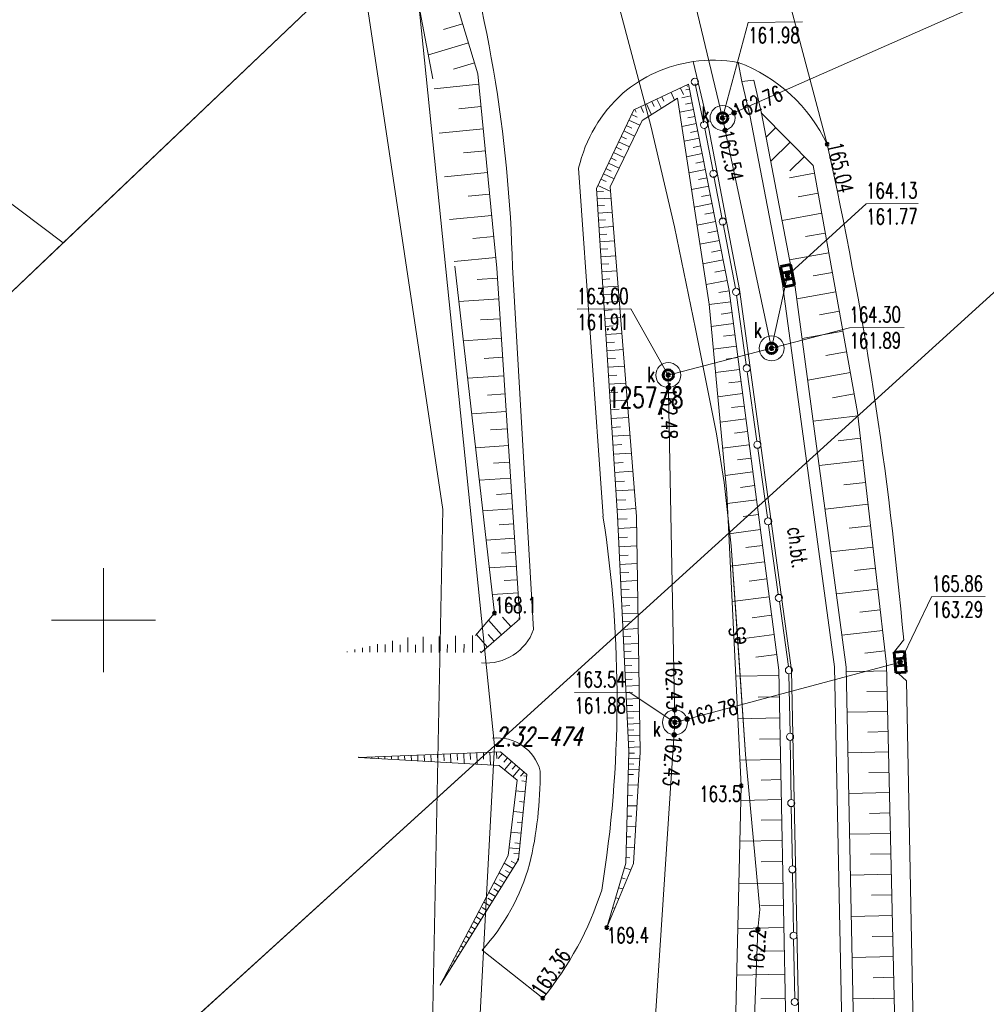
# Model space of a CAD drawing. Header units: metres. Extents: x 7582703 to 7587334, y 6019078 to 6022350.
# Tile 8 of 88: x 7585346 to 7585392, y 6019582 to 6019629. Entities that reach past the tile are written whole.
import ezdxf
from ezdxf.enums import TextEntityAlignment as Align

# ---------------------------------------------------------------- set-up
doc = ezdxf.new("R2010")
doc.units = ezdxf.units.M
doc.header["$MEASUREMENT"] = 0
doc.linetypes.add('EGDE', pattern=[0])
doc.layers.get('0').update_dxf_attribs({"color": 250, "linetype": 'CONTINUOUS', "lineweight": 100})
doc.layers.add('Dzialki', color=7, linetype='EGDE', lineweight=60)
doc.styles.get("Standard").update_dxf_attribs({"font": 'Simplex.SHX', "width": 0.75})

# ---------------------------------------------------------------- blocks, each defined once
blk = doc.blocks.new('1_OTRN')
at = {"linetype": 'Continuous'}
blk.add_circle((0, 0), 0.045, dxfattribs=at)
blk = doc.blocks.new('1_OTRS')
at = {"linetype": 'Continuous'}
blk.add_circle((0, 0), 0.045, dxfattribs=at)
blk = doc.blocks.new('4_SUPS')
at = {"linetype": 'Continuous'}
blk.add_circle((0, 0), 0.0625, dxfattribs=at)
blk = doc.blocks.new('4_SUKK')
at = {"linetype": 'Continuous'}
for p, q in [((-0.5, -0.25), (-0.5, 0.25)), ((-0.5, 0.25), (0.5, 0.25)), ((-0.175, 0.25), (-0.175, -0.25)), ((0.175, 0.25), (0.175, -0.25)), ((0.5, 0.25), (0.5, -0.25)), ((0.5, -0.25), (-0.5, -0.25))]:
    blk.add_line(p, q, dxfattribs=at)
blk = doc.blocks.new('4_SUPW')
at = {"linetype": 'Continuous'}
blk.add_circle((0, 0), 0.25, dxfattribs=at)

msp = doc.modelspace()

# ---------------------------------------------------------------- linework, layer by layer
at = {"layer": 'Dzialki', "lineweight": 9}
for p, q in [((7585306.85, 6019649.13), (7585348.07, 6019618.16)), ((7585366.33, 6019605.326), (7585360.187, 6019646.24)), ((7585379.785, 6019624.165), (7585420.768, 6019642.283)), ((7585368.009, 6019626.28), (7585365.13, 6019635.84)), ((7585384.815, 6019622.901), (7585381.473, 6019635.578)), ((7585384.815, 6019622.901), (7585381.473, 6019635.578)), ((7585377.187, 6019635.007), (7585379.785, 6019624.165)), ((7585364.187, 6019634.773), (7585365.85, 6019626.045)), ((7585364.73, 6019634.01), (7585316.18, 6019587.83)), ((7585348.07, 6019618.16), (7585364.73, 6019634.01)), ((7585364.73, 6019634.01), (7585368.81, 6019593.95)), ((7585364.73, 6019634.01), (7585368.81, 6019593.95)), ((7585376.328, 6019623.78), (7585374.261, 6019631.586)), ((7585374.261, 6019631.586), (7585376.328, 6019623.78)), ((7585367.281, 6019628.696), (7585366.366, 6019628.42)), ((7585379.785, 6019624.165), (7585381.019, 6019628.762)), ((7585381.019, 6019628.762), (7585383.625, 6019628.781)), ((7585367.557, 6019627.78), (7585365.63, 6019627.2)), ((7585368.81, 6019593.95), (7585405.78, 6019627.53)), ((7585367.847, 6019626.817), (7585366.833, 6019626.511)), ((7585378.365, 6019626.875), (7585379.066, 6019623.97)), ((7585380.713, 6019625.912), (7585380.536, 6019626.841)), ((7585368.926, 6019616.936), (7585368.009, 6019626.28)), ((7585368.058, 6019625.784), (7585365.906, 6019625.573)), ((7585375.512, 6019624.554), (7585378.153, 6019625.783)), ((7585377.761, 6019625.601), (7585377.902, 6019625.298)), ((7585378.199, 6019625.553), (7585378.018, 6019625.517)), ((7585378.064, 6019625.742), (7585378.096, 6019625.672)), ((7585378.153, 6019625.783), (7585380.105, 6019615.857)), ((7585378.474, 6019625.805), (7585378.875, 6019623.935)), ((7585380.713, 6019625.912), (7585381.292, 6019625.986)), ((7585381.094, 6019624.305), (7585380.713, 6019625.912)), ((7585381.094, 6019624.305), (7585380.713, 6019625.912)), ((7585381.292, 6019625.986), (7585381.654, 6019624.399)), ((7585377.618, 6019625.11), (7585375.916, 6019624.037)), ((7585376.627, 6019625.073), (7585376.839, 6019624.619)), ((7585376.855, 6019625.179), (7585376.954, 6019624.966)), ((7585377.308, 6019625.39), (7585377.479, 6019625.022)), ((7585379.14, 6019615.2), (7585377.618, 6019625.11)), ((7585378.263, 6019625.225), (7585377.826, 6019625.14)), ((7585368.163, 6019624.708), (7585367.097, 6019624.603)), ((7585375.563, 6019624.578), (7585375.629, 6019624.436)), ((7585375.848, 6019624.711), (7585375.977, 6019624.434)), ((7585376.125, 6019624.84), (7585376.366, 6019624.321)), ((7585376.384, 6019624.96), (7585376.497, 6019624.718)), ((7585378.392, 6019624.57), (7585377.721, 6019624.438)), ((7585378.327, 6019624.898), (7585377.999, 6019624.833)), ((7585373.719, 6019620.771), (7585375.512, 6019624.554)), ((7585375.405, 6019624.328), (7585375.682, 6019624.196)), ((7585378.458, 6019624.234), (7585378.116, 6019624.167)), ((7585379.785, 6019624.165), (7585382.145, 6019613.081)), ((7585382.538, 6019616.804), (7585381.094, 6019624.305)), ((7585382.538, 6019616.804), (7585381.094, 6019624.305)), ((7585381.654, 6019624.399), (7585383.088, 6019616.938)), ((7585384.142, 6019621.876), (7585381.654, 6019624.399)), ((7585383.088, 6019616.938), (7585381.654, 6019624.399)), ((7585368.268, 6019623.642), (7585366.156, 6019623.435)), ((7585375.916, 6019624.037), (7585374.379, 6019620.856)), ((7585375.155, 6019623.801), (7585375.418, 6019623.676)), ((7585375.279, 6019624.064), (7585375.808, 6019623.813)), ((7585377.473, 6019618.928), (7585376.328, 6019623.78)), ((7585378.525, 6019623.892), (7585377.826, 6019623.754)), ((7585378.929, 6019623.662), (7585379.327, 6019621.589)), ((7585379.066, 6019623.97), (7585380.595, 6019615.91)), ((7585382.342, 6019623.701), (7585381.876, 6019623.241)), ((7585374.907, 6019623.277), (7585375.168, 6019623.154)), ((7585375.031, 6019623.538), (7585375.555, 6019623.29)), ((7585378.664, 6019623.186), (7585377.936, 6019623.042)), ((7585378.594, 6019623.542), (7585378.237, 6019623.472)), ((7585374.661, 6019622.758), (7585374.92, 6019622.635)), ((7585374.784, 6019623.017), (7585375.304, 6019622.771)), ((7585378.736, 6019622.821), (7585378.364, 6019622.748)), ((7585383.03, 6019623.003), (7585382.099, 6019622.084)), ((7585368.372, 6019622.586), (7585367.325, 6019622.483)), ((7585374.417, 6019622.243), (7585374.674, 6019622.121)), ((7585374.538, 6019622.5), (7585375.055, 6019622.255)), ((7585378.809, 6019622.449), (7585378.05, 6019622.3)), ((7585383.719, 6019622.305), (7585383.021, 6019621.617)), ((7585372.862, 6019621.755), (7585374.033, 6019605.002)), ((7585374.174, 6019621.731), (7585374.429, 6019621.61)), ((7585374.295, 6019621.987), (7585374.808, 6019621.744)), ((7585378.883, 6019622.07), (7585378.496, 6019621.993)), ((7585386.278, 6019610.001), (7585384.142, 6019621.876)), ((7585368.474, 6019621.54), (7585366.402, 6019621.337)), ((7585374.054, 6019621.477), (7585374.562, 6019621.236)), ((7585378.96, 6019621.682), (7585378.168, 6019621.526)), ((7585379.038, 6019621.286), (7585378.634, 6019621.207)), ((7585379.369, 6019621.366), (7585379.766, 6019619.293)), ((7585384.209, 6019621.505), (7585383.008, 6019621.289)), ((7585373.791, 6019620.922), (7585374.376, 6019620.645)), ((7585373.934, 6019621.224), (7585374.187, 6019621.104)), ((7585374.379, 6019620.856), (7585375.643, 6019604.994)), ((7585379.117, 6019620.882), (7585378.292, 6019620.72)), ((7585368.576, 6019620.504), (7585367.549, 6019620.403)), ((7585374.723, 6019605.017), (7585373.719, 6019620.771)), ((7585373.73, 6019620.605), (7585374.062, 6019620.627)), ((7585373.751, 6019620.27), (7585374.422, 6019620.313)), ((7585379.198, 6019620.47), (7585378.777, 6019620.387)), ((7585384.382, 6019620.54), (7585383.422, 6019620.367)), ((7585373.773, 6019619.932), (7585374.111, 6019619.953)), ((7585379.281, 6019620.049), (7585378.421, 6019619.88)), ((7585382.91, 6019616.577), (7585386.692, 6019620.038)), ((7585386.692, 6019620.038), (7585389.189, 6019620.056)), ((7585368.677, 6019619.477), (7585366.643, 6019619.277)), ((7585373.794, 6019619.591), (7585374.476, 6019619.634)), ((7585379.365, 6019619.619), (7585378.927, 6019619.533)), ((7585384.555, 6019619.579), (7585382.646, 6019619.236)), ((7585373.816, 6019619.247), (7585374.16, 6019619.269)), ((7585373.838, 6019618.901), (7585374.531, 6019618.945)), ((7585378.488, 6019614.025), (7585377.473, 6019618.928)), ((7585379.452, 6019619.18), (7585378.556, 6019619.004)), ((7585379.809, 6019619.07), (7585380.402, 6019615.976)), ((7585368.777, 6019618.46), (7585367.769, 6019618.361)), ((7585373.86, 6019618.552), (7585374.21, 6019618.574)), ((7585379.54, 6019618.732), (7585379.082, 6019618.642)), ((7585384.727, 6019618.625), (7585383.778, 6019618.454)), ((7585348.07, 6019618.16), (7585316.18, 6019587.83)), ((7585373.883, 6019618.2), (7585374.587, 6019618.245)), ((7585379.63, 6019618.275), (7585378.696, 6019618.091)), ((7585373.906, 6019617.845), (7585374.26, 6019617.868)), ((7585373.928, 6019617.488), (7585374.643, 6019617.533)), ((7585379.721, 6019617.808), (7585379.245, 6019617.714)), ((7585384.897, 6019617.676), (7585383.011, 6019617.337)), ((7585368.876, 6019617.452), (7585366.879, 6019617.256)), ((7585366.906, 6019617.031), (7585368.816, 6019600.344)), ((7585370.692, 6019599.547), (7585369.676, 6019616.991)), ((7585373.951, 6019617.127), (7585374.312, 6019617.15)), ((7585379.815, 6019617.331), (7585378.842, 6019617.14)), ((7585370.028, 6019600.073), (7585368.926, 6019616.936)), ((7585373.974, 6019616.764), (7585374.701, 6019616.81)), ((7585379.911, 6019616.844), (7585379.414, 6019616.747)), ((7585382.145, 6019613.081), (7585382.91, 6019616.577)), ((7585382.673, 6019616.175), (7585382.538, 6019616.804)), ((7585382.673, 6019616.175), (7585382.538, 6019616.804)), ((7585383.088, 6019616.938), (7585383.242, 6019616.269)), ((7585383.242, 6019616.269), (7585383.088, 6019616.938)), ((7585385.067, 6019616.733), (7585384.14, 6019616.566)), ((7585368.958, 6019616.453), (7585367.972, 6019616.388)), ((7585373.998, 6019616.398), (7585374.364, 6019616.421)), ((7585374.021, 6019616.029), (7585374.76, 6019616.076)), ((7585380.009, 6019616.348), (7585378.994, 6019616.148)), ((7585385.176, 6019597.752), (7585382.673, 6019616.175)), ((7585385.176, 6019597.752), (7585382.673, 6019616.175)), ((7585383.242, 6019616.269), (7585385.736, 6019597.746)), ((7585385.736, 6019597.746), (7585383.242, 6019616.269)), ((7585374.045, 6019615.657), (7585374.417, 6019615.68)), ((7585380.107, 6019615.84), (7585379.598, 6019615.774)), ((7585380.105, 6019615.857), (7585382.487, 6019597.592)), ((7585380.459, 6019615.631), (7585380.924, 6019612.304)), ((7585380.595, 6019615.91), (7585383.107, 6019597.597)), ((7585385.234, 6019615.805), (7585383.351, 6019615.467)), ((7585369.022, 6019615.467), (7585367.099, 6019615.341)), ((7585374.069, 6019615.281), (7585374.819, 6019615.329)), ((7585379.985, 6019606.115), (7585379.14, 6019615.2)), ((7585380.175, 6019615.318), (7585379.141, 6019615.183)), ((7585372.79, 6019614.959), (7585375.369, 6019614.977)), ((7585374.093, 6019614.903), (7585374.471, 6019614.927)), ((7585377.174, 6019611.795), (7585375.369, 6019614.977)), ((7585380.243, 6019614.801), (7585379.716, 6019614.732)), ((7585385.403, 6019614.864), (7585384.441, 6019614.69)), ((7585369.085, 6019614.505), (7585368.147, 6019614.444)), ((7585374.117, 6019614.522), (7585374.88, 6019614.571)), ((7585374.142, 6019614.138), (7585374.526, 6019614.162)), ((7585380.311, 6019614.274), (7585379.239, 6019614.135)), ((7585374.166, 6019613.751), (7585374.941, 6019613.8)), ((7585379.485, 6019608.962), (7585378.488, 6019614.025)), ((7585379.485, 6019608.962), (7585378.488, 6019614.025)), ((7585380.381, 6019613.738), (7585379.835, 6019613.667)), ((7585382.145, 6019613.081), (7585385.894, 6019614.072)), ((7585385.576, 6019613.901), (7585383.609, 6019613.547)), ((7585385.894, 6019614.072), (7585388.527, 6019614.091)), ((7585369.147, 6019613.567), (7585367.316, 6019613.447)), ((7585374.191, 6019613.36), (7585374.582, 6019613.385)), ((7585374.216, 6019612.967), (7585375.004, 6019613.017)), ((7585382.145, 6019613.081), (7585377.174, 6019611.795)), ((7585380.453, 6019613.192), (7585379.34, 6019613.047)), ((7585385.753, 6019612.917), (7585384.748, 6019612.736)), ((7585369.206, 6019612.652), (7585368.313, 6019612.593)), ((7585374.242, 6019612.57), (7585374.638, 6019612.595)), ((7585380.525, 6019612.636), (7585379.959, 6019612.562)), ((7585374.267, 6019612.17), (7585375.067, 6019612.221)), ((7585374.293, 6019611.767), (7585374.696, 6019611.792)), ((7585377.174, 6019611.795), (7585377.495, 6019595.086)), ((7585380.599, 6019612.069), (7585379.445, 6019611.919)), ((7585380.973, 6019611.947), (7585381.438, 6019608.62)), ((7585385.934, 6019611.912), (7585383.879, 6019611.542)), ((7585369.265, 6019611.759), (7585367.522, 6019611.645)), ((7585374.319, 6019611.36), (7585375.131, 6019611.412)), ((7585380.674, 6019611.492), (7585380.087, 6019611.416)), ((7585369.322, 6019610.888), (7585368.472, 6019610.832)), ((7585374.345, 6019610.951), (7585374.754, 6019610.977)), ((7585380.751, 6019610.905), (7585379.554, 6019610.749)), ((7585386.119, 6019610.884), (7585385.069, 6019610.695)), ((7585374.371, 6019610.538), (7585375.197, 6019610.591)), ((7585369.377, 6019610.038), (7585367.719, 6019609.929)), ((7585374.398, 6019610.122), (7585374.814, 6019610.148)), ((7585380.829, 6019610.306), (7585380.22, 6019610.227)), ((7585387.676, 6019597.87), (7585386.278, 6019610.001)), ((7585374.424, 6019609.702), (7585375.264, 6019609.756)), ((7585380.909, 6019609.697), (7585379.667, 6019609.535)), ((7585386.297, 6019609.832), (7585384.143, 6019609.584)), ((7585369.431, 6019609.208), (7585368.622, 6019609.156)), ((7585374.451, 6019609.279), (7585374.874, 6019609.306)), ((7585379.862, 6019606.624), (7585379.485, 6019608.962)), ((7585379.862, 6019606.624), (7585379.485, 6019608.962)), ((7585380.989, 6019609.076), (7585380.357, 6019608.994)), ((7585374.479, 6019608.853), (7585375.331, 6019608.907)), ((7585386.422, 6019608.755), (7585385.354, 6019608.632)), ((7585369.484, 6019608.399), (7585367.906, 6019608.296)), ((7585374.506, 6019608.423), (7585374.936, 6019608.451)), ((7585374.534, 6019607.99), (7585375.4, 6019608.045)), ((7585381.072, 6019608.444), (7585379.784, 6019608.276)), ((7585381.488, 6019608.262), (7585381.952, 6019604.936)), ((7585369.536, 6019607.61), (7585368.766, 6019607.56)), ((7585374.561, 6019607.553), (7585374.998, 6019607.581)), ((7585381.156, 6019607.8), (7585380.5, 6019607.715)), ((7585386.544, 6019607.688), (7585384.431, 6019607.444)), ((7585374.589, 6019607.113), (7585375.47, 6019607.169)), ((7585381.241, 6019607.144), (7585379.906, 6019606.97)), ((7585369.586, 6019606.84), (7585368.084, 6019606.742)), ((7585374.618, 6019606.669), (7585375.061, 6019606.698)), ((7585380.194, 6019603.586), (7585379.862, 6019606.624)), ((7585380.194, 6019603.586), (7585379.862, 6019606.624)), ((7585386.666, 6019606.631), (7585385.619, 6019606.51)), ((7585374.646, 6019606.222), (7585375.541, 6019606.279)), ((7585380.687, 6019592.029), (7585379.985, 6019606.115)), ((7585381.329, 6019606.477), (7585380.648, 6019606.388)), ((7585369.635, 6019606.089), (7585368.902, 6019606.041)), ((7585374.675, 6019605.771), (7585375.126, 6019605.8)), ((7585381.417, 6019605.797), (7585380.01, 6019605.613)), ((7585365.363, 6019557.775), (7585366.33, 6019605.326)), ((7585369.683, 6019605.356), (7585368.253, 6019605.263)), ((7585374.704, 6019605.317), (7585375.613, 6019605.375)), ((7585386.787, 6019605.584), (7585384.713, 6019605.345)), ((7585375.275, 6019593.68), (7585374.723, 6019605.017)), ((7585374.731, 6019604.86), (7585375.188, 6019604.882)), ((7585375.643, 6019604.994), (7585375.815, 6019593.654)), ((7585381.509, 6019605.093), (7585380.777, 6019604.998)), ((7585369.73, 6019604.641), (7585369.032, 6019604.595)), ((7585374.752, 6019604.411), (7585375.651, 6019604.454)), ((7585381.604, 6019604.362), (7585380.083, 6019604.163)), ((7585382.002, 6019604.578), (7585382.467, 6019601.252)), ((7585386.906, 6019604.547), (7585385.879, 6019604.429)), ((7585369.775, 6019603.943), (7585368.414, 6019603.855)), ((7585374.774, 6019603.969), (7585375.216, 6019603.99)), ((7585369.82, 6019603.263), (7585369.156, 6019603.22)), ((7585374.795, 6019603.534), (7585375.665, 6019603.576)), ((7585380.896, 6019593.541), (7585380.194, 6019603.586)), ((7585380.497, 6019599.248), (7585380.194, 6019603.586)), ((7585381.704, 6019603.601), (7585380.912, 6019603.498)), ((7585387.025, 6019603.52), (7585384.99, 6019603.286)), ((7585374.816, 6019603.106), (7585375.244, 6019603.127)), ((7585381.807, 6019602.81), (7585380.161, 6019602.595)), ((7585350, 6019597.5), (7585350, 6019602.5)), ((7585369.863, 6019602.599), (7585368.568, 6019602.514)), ((7585374.836, 6019602.686), (7585375.678, 6019602.727)), ((7585387.142, 6019602.503), (7585386.134, 6019602.387)), ((7585369.905, 6019601.951), (7585369.274, 6019601.91)), ((7585374.857, 6019602.272), (7585375.27, 6019602.292)), ((7585374.876, 6019601.865), (7585375.69, 6019601.905)), ((7585381.914, 6019601.987), (7585381.058, 6019601.875)), ((7585374.896, 6019601.465), (7585375.296, 6019601.485)), ((7585387.258, 6019601.496), (7585385.262, 6019601.266)), ((7585369.947, 6019601.319), (7585368.714, 6019601.239)), ((7585374.915, 6019601.072), (7585375.702, 6019601.11)), ((7585382.026, 6019601.131), (7585380.245, 6019600.898)), ((7585382.517, 6019600.894), (7585382.952, 6019597.774)), ((7585388.325, 6019597.985), (7585389.844, 6019601.127)), ((7585389.844, 6019601.127), (7585392.423, 6019601.146)), ((7585369.987, 6019600.703), (7585369.386, 6019600.663)), ((7585374.934, 6019600.684), (7585375.321, 6019600.703)), ((7585387.373, 6019600.498), (7585386.385, 6019600.384)), ((7585347.5, 6019600), (7585352.5, 6019600)), ((7585368.816, 6019600.344), (7585367.904, 6019599.267)), ((7585368.15, 6019598.439), (7585370.028, 6019600.073)), ((7585369.142, 6019599.301), (7585368.529, 6019600.005)), ((7585369.596, 6019599.696), (7585369.201, 6019600.151)), ((7585370.026, 6019600.101), (7585369.968, 6019600.097)), ((7585374.952, 6019600.304), (7585375.714, 6019600.341)), ((7585374.971, 6019599.929), (7585375.345, 6019599.948)), ((7585382.142, 6019600.24), (7585381.216, 6019600.12)), ((7585374.989, 6019599.561), (7585375.725, 6019599.597)), ((7585387.487, 6019599.51), (7585385.529, 6019599.284)), ((7585363.91, 6019598.46), (7585363.913, 6019599.008)), ((7585364.638, 6019598.456), (7585364.642, 6019599.176)), ((7585365.382, 6019598.453), (7585365.386, 6019599.202)), ((7585366.149, 6019598.449), (7585366.153, 6019599.222)), ((7585366.94, 6019598.445), (7585366.944, 6019599.242)), ((7585367.757, 6019598.441), (7585367.761, 6019599.263)), ((7585368.465, 6019598.713), (7585367.943, 6019599.313)), ((7585368.79, 6019598.995), (7585368.507, 6019599.32)), ((7585375.006, 6019599.199), (7585375.368, 6019599.217)), ((7585382.263, 6019599.315), (7585380.337, 6019599.063)), ((7585380.896, 6019593.541), (7585380.497, 6019599.248)), ((7585388.012, 6019598.432), (7585388.497, 6019599.036)), ((7585388.012, 6019598.432), (7585388.497, 6019599.036)), ((7585362.091, 6019598.469), (7585362.092, 6019598.588)), ((7585362.455, 6019598.467), (7585362.456, 6019598.672)), ((7585362.819, 6019598.465), (7585362.82, 6019598.756)), ((7585363.183, 6019598.464), (7585363.185, 6019598.84)), ((7585363.547, 6019598.462), (7585363.548, 6019598.826)), ((7585364.274, 6019598.458), (7585364.276, 6019598.822)), ((7585365.007, 6019598.454), (7585365.009, 6019598.823)), ((7585365.762, 6019598.451), (7585365.764, 6019598.831)), ((7585366.542, 6019598.447), (7585366.544, 6019598.839)), ((7585367.345, 6019598.443), (7585367.347, 6019598.848)), ((7585375.024, 6019598.843), (7585375.736, 6019598.877)), ((7585387.599, 6019598.531), (7585386.63, 6019598.42)), ((7585361.727, 6019598.471), (7585361.728, 6019598.503)), ((7585368.165, 6019598.452), (7585368.131, 6019598.49)), ((7585375.041, 6019598.492), (7585375.391, 6019598.51)), ((7585375.057, 6019598.148), (7585375.746, 6019598.181)), ((7585382.388, 6019598.352), (7585381.387, 6019598.221)), ((7585388.078, 6019597.603), (7585388.012, 6019598.432)), ((7585388.078, 6019597.603), (7585388.012, 6019598.432)), ((7585375.074, 6019597.809), (7585375.413, 6019597.826)), ((7585377.495, 6019595.086), (7585388.325, 6019597.985)), ((7585382.487, 6019597.592), (7585382.878, 6019578.164)), ((7585383.107, 6019597.597), (7585383.498, 6019578.128)), ((7585385.569, 6019577.943), (7585385.176, 6019597.752)), ((7585385.569, 6019577.943), (7585385.176, 6019597.752)), ((7585385.736, 6019597.746), (7585386.13, 6019577.877)), ((7585386.13, 6019577.877), (7585385.736, 6019597.746)), ((7585388.14, 6019577.871), (7585387.676, 6019597.87)), ((7585388.641, 6019597.077), (7585388.078, 6019597.603)), ((7585388.641, 6019597.077), (7585388.078, 6019597.603)), ((7585375.09, 6019597.476), (7585375.757, 6019597.508)), ((7585375.106, 6019597.148), (7585375.434, 6019597.164)), ((7585382.492, 6019597.348), (7585380.424, 6019597.307)), ((7585382.98, 6019597.426), (7585383.031, 6019594.546)), ((7585387.683, 6019597.56), (7585385.741, 6019597.515)), ((7585375.122, 6019596.826), (7585375.767, 6019596.857)), ((7585389.01, 6019577.848), (7585388.641, 6019597.077)), ((7585389.01, 6019577.848), (7585388.641, 6019597.077)), ((7585372.659, 6019596.515), (7585375.291, 6019596.534)), ((7585375.137, 6019596.508), (7585375.454, 6019596.524)), ((7585375.152, 6019596.197), (7585375.776, 6019596.227)), ((7585377.495, 6019595.086), (7585375.291, 6019596.534)), ((7585382.513, 6019596.314), (7585381.494, 6019596.294)), ((7585387.705, 6019596.589), (7585386.733, 6019596.566)), ((7585375.167, 6019595.89), (7585375.474, 6019595.905)), ((7585375.182, 6019595.588), (7585375.785, 6019595.618)), ((7585375.196, 6019595.291), (7585375.493, 6019595.306)), ((7585382.533, 6019595.296), (7585380.527, 6019595.255)), ((7585387.728, 6019595.616), (7585385.779, 6019595.571)), ((7585377.495, 6019595.086), (7585375.014, 6019557.795)), ((7585375.211, 6019595), (7585375.794, 6019595.028)), ((7585375.225, 6019594.713), (7585375.512, 6019594.727)), ((7585375.238, 6019594.43), (7585375.803, 6019594.458)), ((7585382.554, 6019594.292), (7585381.565, 6019594.272)), ((7585387.751, 6019594.642), (7585386.775, 6019594.619)), ((7585330.72, 6019559.38), (7585368.81, 6019593.95)), ((7585355.65, 6019582), (7585368.81, 6019593.95)), ((7585368.81, 6019593.95), (7585366.77, 6019555.59)), ((7585368.81, 6019593.95), (7585367.84, 6019575.78)), ((7585375.252, 6019594.153), (7585375.529, 6019594.166)), ((7585375.265, 6019593.88), (7585375.811, 6019593.906)), ((7585383.036, 6019594.236), (7585383.086, 6019591.356)), ((7585369.104, 6019593.665), (7585362.276, 6019593.396)), ((7585362.276, 6019593.396), (7585369.039, 6019593.015)), ((7585362.592, 6019593.408), (7585362.593, 6019593.378)), ((7585362.908, 6019593.421), (7585362.91, 6019593.36)), ((7585363.223, 6019593.433), (7585363.227, 6019593.342)), ((7585363.539, 6019593.446), (7585363.544, 6019593.325)), ((7585363.855, 6019593.458), (7585363.861, 6019593.307)), ((7585364.171, 6019593.471), (7585364.178, 6019593.289)), ((7585364.487, 6019593.483), (7585364.495, 6019593.271)), ((7585364.803, 6019593.496), (7585364.813, 6019593.253)), ((7585365.119, 6019593.508), (7585365.13, 6019593.235)), ((7585365.435, 6019593.521), (7585365.447, 6019593.217)), ((7585365.751, 6019593.533), (7585365.763, 6019593.217)), ((7585366.067, 6019593.546), (7585366.081, 6019593.182)), ((7585366.382, 6019593.558), (7585366.395, 6019593.242)), ((7585366.698, 6019593.57), (7585366.715, 6019593.146)), ((7585367.014, 6019593.583), (7585367.027, 6019593.267)), ((7585367.33, 6019593.595), (7585367.349, 6019593.11)), ((7585367.646, 6019593.608), (7585367.658, 6019593.292)), ((7585367.962, 6019593.62), (7585367.983, 6019593.074)), ((7585368.278, 6019593.633), (7585368.29, 6019593.317)), ((7585368.594, 6019593.645), (7585368.618, 6019593.039)), ((7585368.91, 6019593.658), (7585368.922, 6019593.342)), ((7585369.196, 6019593.586), (7585368.996, 6019593.353)), ((7585370.372, 6019592.574), (7585369.104, 6019593.665)), ((7585369.436, 6019593.38), (7585369.262, 6019593.178)), ((7585375.134, 6019588.308), (7585375.275, 6019593.68)), ((7585375.266, 6019593.346), (7585375.796, 6019593.332)), ((7585375.273, 6019593.61), (7585375.542, 6019593.603)), ((7585375.815, 6019593.654), (7585375.494, 6019588.291)), ((7585382.573, 6019593.304), (7585380.626, 6019593.265)), ((7585381.504, 6019586.964), (7585380.896, 6019593.541)), ((7585387.773, 6019593.666), (7585385.818, 6019593.621)), ((7585369.039, 6019593.015), (7585369.904, 6019592.301)), ((7585369.638, 6019593.206), (7585369.294, 6019592.805)), ((7585369.839, 6019593.033), (7585369.668, 6019592.835)), ((7585370.037, 6019592.863), (7585369.699, 6019592.47)), ((7585375.252, 6019592.829), (7585375.765, 6019592.815)), ((7585375.259, 6019593.085), (7585375.52, 6019593.078)), ((7585369.972, 6019588.481), (7585370.372, 6019592.574)), ((7585370.234, 6019592.694), (7585370.066, 6019592.499)), ((7585370.365, 6019592.501), (7585370.223, 6019592.515)), ((7585375.246, 6019592.577), (7585375.498, 6019592.57)), ((7585387.796, 6019592.689), (7585386.817, 6019592.666)), ((7585369.904, 6019592.301), (7585369.47, 6019588.678)), ((7585370.34, 6019592.245), (7585370.121, 6019592.266)), ((7585375.233, 6019592.077), (7585375.72, 6019592.064)), ((7585380.293, 6019575.935), (7585380.687, 6019592.029)), ((7585382.593, 6019592.33), (7585381.634, 6019592.311)), ((7585370.291, 6019591.747), (7585369.843, 6019591.791)), ((7585375.22, 6019591.577), (7585375.455, 6019591.571)), ((7585387.819, 6019591.709), (7585385.857, 6019591.664)), ((7585370.243, 6019591.249), (7585370.013, 6019591.272)), ((7585375.206, 6019591.077), (7585375.66, 6019591.066)), ((7585382.612, 6019591.371), (7585380.67, 6019591.332)), ((7585383.092, 6019591.046), (7585383.142, 6019588.166)), ((7585370.194, 6019590.752), (7585369.724, 6019590.798)), ((7585375.193, 6019590.578), (7585375.412, 6019590.572)), ((7585387.842, 6019590.728), (7585386.859, 6019590.706)), ((7585370.145, 6019590.254), (7585369.905, 6019590.278)), ((7585375.18, 6019590.078), (7585375.6, 6019590.067)), ((7585382.632, 6019590.4), (7585381.639, 6019590.38)), ((7585370.097, 6019589.756), (7585369.605, 6019589.805)), ((7585375.167, 6019589.578), (7585375.369, 6019589.573)), ((7585387.864, 6019589.746), (7585385.896, 6019589.7)), ((7585370.023, 6019589.008), (7585369.516, 6019589.057)), ((7585370.048, 6019589.259), (7585369.797, 6019589.283)), ((7585375.154, 6019589.078), (7585375.54, 6019589.068)), ((7585382.652, 6019589.407), (7585380.622, 6019589.366)), ((7585369.47, 6019588.678), (7585366.195, 6019582.443)), ((7585369.999, 6019588.754), (7585369.742, 6019588.779)), ((7585375.141, 6019588.578), (7585375.326, 6019588.573)), ((7585387.887, 6019588.761), (7585386.901, 6019588.739)), ((7585366.195, 6019582.443), (7585369.972, 6019588.481)), ((7585369.701, 6019588.048), (7585369.279, 6019588.312)), ((7585369.841, 6019588.272), (7585369.617, 6019588.411)), ((7585369.974, 6019588.498), (7585369.904, 6019588.504)), ((7585374.216, 6019585.212), (7585375.134, 6019588.308)), ((7585375.494, 6019588.291), (7585374.216, 6019585.212)), ((7585382.672, 6019588.392), (7585381.635, 6019588.371)), ((7585369.421, 6019587.601), (7585369.033, 6019587.844)), ((7585369.561, 6019587.824), (7585369.338, 6019587.964)), ((7585375.068, 6019588.088), (7585375.372, 6019587.998)), ((7585383.148, 6019587.856), (7585383.198, 6019584.976)), ((7585387.91, 6019587.775), (7585385.935, 6019587.73)), ((7585369.142, 6019587.154), (7585368.787, 6019587.376)), ((7585369.281, 6019587.377), (7585369.058, 6019587.517)), ((7585374.926, 6019587.609), (7585375.092, 6019587.559)), ((7585382.693, 6019587.355), (7585380.572, 6019587.312)), ((7585368.862, 6019586.706), (7585368.541, 6019586.907)), ((7585369.002, 6019586.93), (7585368.778, 6019587.07)), ((7585374.784, 6019587.129), (7585374.987, 6019587.069)), ((7585381.57, 6019586.085), (7585381.504, 6019586.964)), ((7585387.933, 6019586.788), (7585386.944, 6019586.765)), ((7585368.582, 6019586.259), (7585368.295, 6019586.439)), ((7585368.722, 6019586.483), (7585368.498, 6019586.623)), ((7585374.642, 6019586.65), (7585374.794, 6019586.605)), ((7585382.714, 6019586.294), (7585381.63, 6019586.272)), ((7585368.163, 6019585.589), (7585367.939, 6019585.728)), ((7585368.302, 6019585.812), (7585368.049, 6019585.971)), ((7585368.442, 6019586.036), (7585368.219, 6019586.176)), ((7585374.5, 6019586.17), (7585374.601, 6019586.14)), ((7585381.487, 6019585.124), (7585381.57, 6019586.085)), ((7585387.956, 6019585.798), (7585385.974, 6019585.752)), ((7585367.883, 6019585.141), (7585367.68, 6019585.269)), ((7585368.023, 6019585.365), (7585367.803, 6019585.503)), ((7585374.358, 6019585.691), (7585374.409, 6019585.676)), ((7585367.603, 6019584.694), (7585367.434, 6019584.8)), ((7585367.743, 6019584.918), (7585367.557, 6019585.034)), ((7585382.736, 6019585.21), (7585380.519, 6019585.165)), ((7585380.921, 6019570.759), (7585381.487, 6019585.124)), ((7585387.979, 6019584.807), (7585386.986, 6019584.784)), ((7585367.323, 6019584.247), (7585367.188, 6019584.332)), ((7585367.463, 6019584.471), (7585367.311, 6019584.566)), ((7585383.204, 6019584.666), (7585383.254, 6019581.786)), ((7585367.044, 6019583.8), (7585366.941, 6019583.864)), ((7585367.184, 6019584.023), (7585367.064, 6019584.098)), ((7585371.14, 6019581.819), (7585368.223, 6019584.128)), ((7585382.758, 6019584.102), (7585381.625, 6019584.079)), ((7585366.764, 6019583.353), (7585366.695, 6019583.396)), ((7585366.904, 6019583.576), (7585366.818, 6019583.63)), ((7585388.002, 6019583.815), (7585386.013, 6019583.769)), ((7585366.484, 6019582.906), (7585366.449, 6019582.927)), ((7585366.624, 6019583.129), (7585366.572, 6019583.161)), ((7585382.781, 6019582.969), (7585380.464, 6019582.922)), ((7585366.205, 6019582.458), (7585366.203, 6019582.459)), ((7585366.344, 6019582.682), (7585366.326, 6019582.693)), ((7585388.025, 6019582.82), (7585387.029, 6019582.797)), ((7585330.72, 6019559.38), (7585355.65, 6019582)), ((7585382.804, 6019581.81), (7585381.62, 6019581.786)), ((7585388.048, 6019581.824), (7585386.053, 6019581.778))]:
    msp.add_line(p, q, dxfattribs=at)
for centre, radius in [((7585378.452, 6019625.906), 0.17), ((7585379.785, 6019624.165), 0.602), ((7585378.897, 6019623.829), 0.17), ((7585378.897, 6019623.829), 0.17), ((7585379.348, 6019621.477), 0.17), ((7585379.788, 6019619.181), 0.17), ((7585380.436, 6019615.799), 0.17), ((7585380.436, 6019615.799), 0.17), ((7585382.145, 6019613.081), 0.602), ((7585377.174, 6019611.795), 0.602), ((7585380.949, 6019612.125), 0.17), ((7585381.463, 6019608.441), 0.17), ((7585381.977, 6019604.757), 0.17), ((7585382.492, 6019601.073), 0.17), ((7585382.977, 6019597.596), 0.17), ((7585382.977, 6019597.596), 0.17), ((7585377.495, 6019595.086), 0.602), ((7585383.033, 6019594.391), 0.17), ((7585383.089, 6019591.201), 0.17), ((7585383.145, 6019588.011), 0.17), ((7585383.201, 6019584.821), 0.17), ((7585383.257, 6019581.631), 0.17)]:
    msp.add_circle(centre, radius, dxfattribs=at)
for centre, radius, start, end in [((7585303.767, 6019615.406), 65.928, 1.37833, 17.93737), ((7585379.345, 6019620.192), 6.754, 79.8465, 98.3413), ((7585379.345, 6019620.194), 6.752, 79.8444, 98.3434), ((7585379.345, 6019620.195), 6.751, 98.3468, 130.2175), ((7585377.804, 6019619.58), 7.757, 25.3476, 69.382), ((7585379.669, 6019620.159), 6.992, 132.0499, 166.8031), ((7585204.283, 6019582.827), 184.926, 5.02857, 12.51564), ((7585204.283, 6019582.827), 184.926, 5.02857, 12.51564), ((7585317.147, 6019596.201), 57.562, 350.82218, 8.79454), ((7585368.399, 6019600.379), 2.44, 264.9425, 340.0593), ((7585368.961, 6019592.223), 2.114, 14.1183, 96.8262), ((7585351.967, 6019592.634), 19.045, 346.7364, 0.3147), ((7585360.361, 6019591.159), 10.547, 318.1952, 344.0755), ((7585358.835, 6019591.893), 15.903, 320.6935, 342.1564)]:
    msp.add_arc(centre, radius, start, end, dxfattribs=at)
for p in [(7585381.654, 6019624.399), (7585362.276, 6019593.396), (7585374.216, 6019585.212)]:
    msp.add_point(p, dxfattribs=at)

# ---------------------------------------------------------------- block references
for name, p, rotation in [('4_SUPW', (7585379.785, 6019624.165), 0.4138721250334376), ('1_OTRS', (7585384.815, 6019622.901), 0.4138721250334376), ('4_SUKK', (7585382.91, 6019616.577), 281.1051201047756), ('4_SUPW', (7585382.145, 6019613.081), 0.4138721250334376), ('4_SUPW', (7585377.174, 6019611.795), 0.4138721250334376), ('1_OTRN', (7585368.816, 6019600.344), 0.4138721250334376), ('4_SUKK', (7585388.325, 6019597.985), 274.4911269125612), ('4_SUPW', (7585377.495, 6019595.086), 0.4138721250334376), ('1_OTRN', (7585380.687, 6019592.029), 0.4138721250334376), ('1_OTRN', (7585374.216, 6019585.212), 0.4138721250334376), ('1_OTRS', (7585371.14, 6019581.819), 0.4138721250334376)]:
    msp.add_blockref(name, p, dxfattribs=dict(at, rotation=rotation))
for p in [(7585379.785, 6019624.165), (7585380.339, 6019624.41), (7585379.912, 6019623.568), (7585382.91, 6019616.577), (7585382.145, 6019613.081), (7585377.174, 6019611.795), (7585377.186, 6019611.191), (7585388.325, 6019597.985), (7585377.483, 6019595.69), (7585378.082, 6019595.243), (7585377.495, 6019595.086), (7585377.455, 6019594.483), (7585381.487, 6019585.124)]:
    msp.add_blockref('4_SUPS', p, dxfattribs=at)

# ---------------------------------------------------------------- texts
at = {"layer": 'Dzialki', "lineweight": 9, "width": 0.7}
for s, rotation, p in [('161.98', 0.4139, (7585381.021, 6019628.512)), ('164.13', 0.4139, (7585386.685, 6019621.038)), ('161.77', 0.4139, (7585386.694, 6019619.788)), ('163.60', 0.4139, (7585372.783, 6019615.959)), ('164.30', 0.4139, (7585385.887, 6019615.072)), ('161.91', 0.4139, (7585372.792, 6019614.709)), ('161.89', 0.4139, (7585385.896, 6019613.822)), ('165.86', 0.4139, (7585389.837, 6019602.127)), ('163.29', 0.4139, (7585389.846, 6019600.877)), ('163.54', 0.4139, (7585372.651, 6019597.515)), ('161.88', 0.4139, (7585372.66, 6019596.265)), ('169.4', 0.41, (7585374.216, 6019585.212))]:
    msp.add_text(s, height=0.75, rotation=rotation, dxfattribs=at).set_placement(p, align=Align.TOP_LEFT)
for s, rotation, p in [('162.76', 23.7797, (7585380.339, 6019624.41)), ('162.54', 282.1883, (7585379.912, 6019623.568)), ('162.48', 271.0995, (7585377.186, 6019611.191)), ('162.78', 14.9831, (7585378.082, 6019595.243)), ('162.43', 266.1938, (7585377.455, 6019594.483))]:
    msp.add_text(s, height=0.75, rotation=rotation, dxfattribs=at).set_placement(p, align=Align.MIDDLE_LEFT)
for p in [(7585378.782, 6019624.714), (7585381.299, 6019614.333), (7585376.156, 6019612.196), (7585376.437, 6019595.148)]:
    msp.add_text('k', height=0.75, dxfattribs=at).set_placement(p, align=Align.TOP_LEFT)
for s, rotation, p in [('165.04', 282.8758, (7585384.815, 6019622.901)), ('168.1', 0.4139, (7585368.816, 6019600.344)), ('163.36', 56.2549, (7585371.14, 6019581.819))]:
    msp.add_text(s, height=0.75, rotation=rotation, dxfattribs=at).set_placement(p)
msp.add_text('1257/8', height=1, dxfattribs=at).set_placement((7585374.242, 6019610.214))
for s, rotation, p in [('ch.bt.', 277.3668, (7585383.403, 6019603.503)), ('eS', 94.0008, (7585380.497, 6019599.248))]:
    msp.add_text(s, height=0.75, rotation=rotation, dxfattribs=at).set_placement(p, align=Align.MIDDLE)
for s, rotation, p in [('162.43', 271.0995, (7585377.483, 6019595.69)), ('162.2', 86.7859, (7585381.487, 6019585.124))]:
    msp.add_text(s, height=0.75, rotation=rotation, dxfattribs=at).set_placement(p, align=Align.MIDDLE_RIGHT)
at = {"layer": 'Dzialki', "lineweight": 9, "oblique": 15, "width": 0.7}
msp.add_text('2.32-474', height=0.9, dxfattribs=at).set_placement((7585368.81, 6019593.95))
at = {"layer": 'Dzialki', "lineweight": 9, "width": 0.7}
msp.add_text('163.5', height=0.75, rotation=0.41, dxfattribs=at).set_placement((7585380.687, 6019592.029), align=Align.TOP_RIGHT)

doc.saveas('drawing.dxf')
